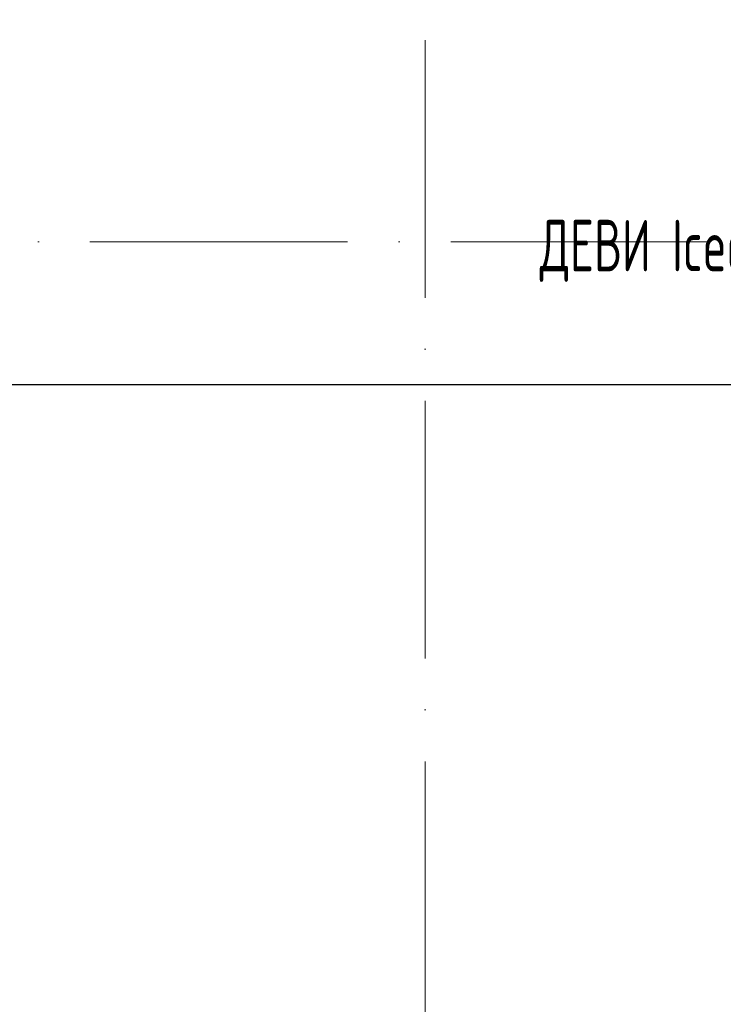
# Model space of a CAD drawing. Header units: millimetres. Extents: x -3267 to 40126, y 29201 to 102288.
# Tile 95 of 256: x 21252 to 23982, y 34258 to 38081. Entities that reach past the tile are written whole.
import ezdxf
from ezdxf import colors
from ezdxf.entities.mleader import LeaderData, LeaderLine
from ezdxf.math import Vec2, Vec3

# ---------------------------------------------------------------- set-up
doc = ezdxf.new("R2010")
doc.units = ezdxf.units.MM
doc.linetypes.add('4_ Штрихпунктир_ 10 х 2 мм', pattern=[1400, 1000, -200, 0, -200])
doc.layers.add('S-GRID-____-OTLN', color=7, linetype='Continuous', lineweight=9)
doc.layers.add('ДЕВИ', color=7, linetype='Continuous', lineweight=0)
doc.styles.add('ДЕВИ', font='CS_Gost2304.shx', dxfattribs={"width": 0.8})

msp = doc.modelspace()

# ---------------------------------------------------------------- linework, layer by layer
at = {"layer": 'S-GRID-____-OTLN', "color": 253, "linetype": '4_ Штрихпунктир_ 10 х 2 мм', "true_color": 0xaaaaaa}
for p, q in [((22825.6, 30000.7), (22825.6, 101488.3)), ((39325.6, 37218.7), (-2467.3, 37218.7))]:
    msp.add_line(p, q, dxfattribs=at)

# ---------------------------------------------------------------- leaders
at = {"layer": 'ДЕВИ', "color": 7}
ml = msp.add_multileader_mtext('Standard', dxfattribs=at)
ml.set_content('{\\C7;ГК1.14\\PЭлектроподогрев трубы\\P ДЕВИ Iceguard-18  8м  144Вт. 230В ^JУчасток 14.}', color=5, style='ДЕВИ')
ml.set_leader_properties()
ml.build(insert=Vec2(0, 0))
ml.multileader.update_dxf_attribs({"text_left_attachment_type": 5, "text_right_attachment_type": 5, "dogleg_length": 1, "arrow_head_size": 50})
ctx = ml.context
ctx.base_point, ctx.char_height, ctx.arrow_head_size, ctx.landing_gap_size, ctx.plane_origin = Vec3(21195.2, 36664.1), 200, 50, 0, Vec3(39929.2, 36272.9)
ctx.left_attachment, ctx.right_attachment, ctx.text_align_type = 5, 5, 2
notes = []
notes.append((ctx, [(0, (1, 1, 0), (21194.2, 36664.1), (1, 0), 1, [(1, [(19991.9, 37437.1)], 0, [])])]))
ctx.mtext.insert, ctx.mtext.alignment, ctx.mtext.line_spacing_style, ctx.mtext.flow_direction = Vec3(26185.7, 37970.8), 3, 2, 5
for ctx, leaders in notes:
    for number, flags, end, landing, length, lines in leaders:
        leader = LeaderData()
        leader.index, (leader.has_last_leader_line, leader.has_dogleg_vector, leader.attachment_direction) = number, flags
        leader.last_leader_point, leader.dogleg_vector, leader.dogleg_length = Vec3(end), Vec3(landing), length
        for number, points, colour, breaks in lines:
            line = LeaderLine()
            line.index, line.vertices, line.color, line.breaks = number, Vec3.list(points), colors.encode_raw_color(colour), breaks
            leader.lines.append(line)
        ctx.leaders.append(leader)

doc.saveas('drawing.dxf')
